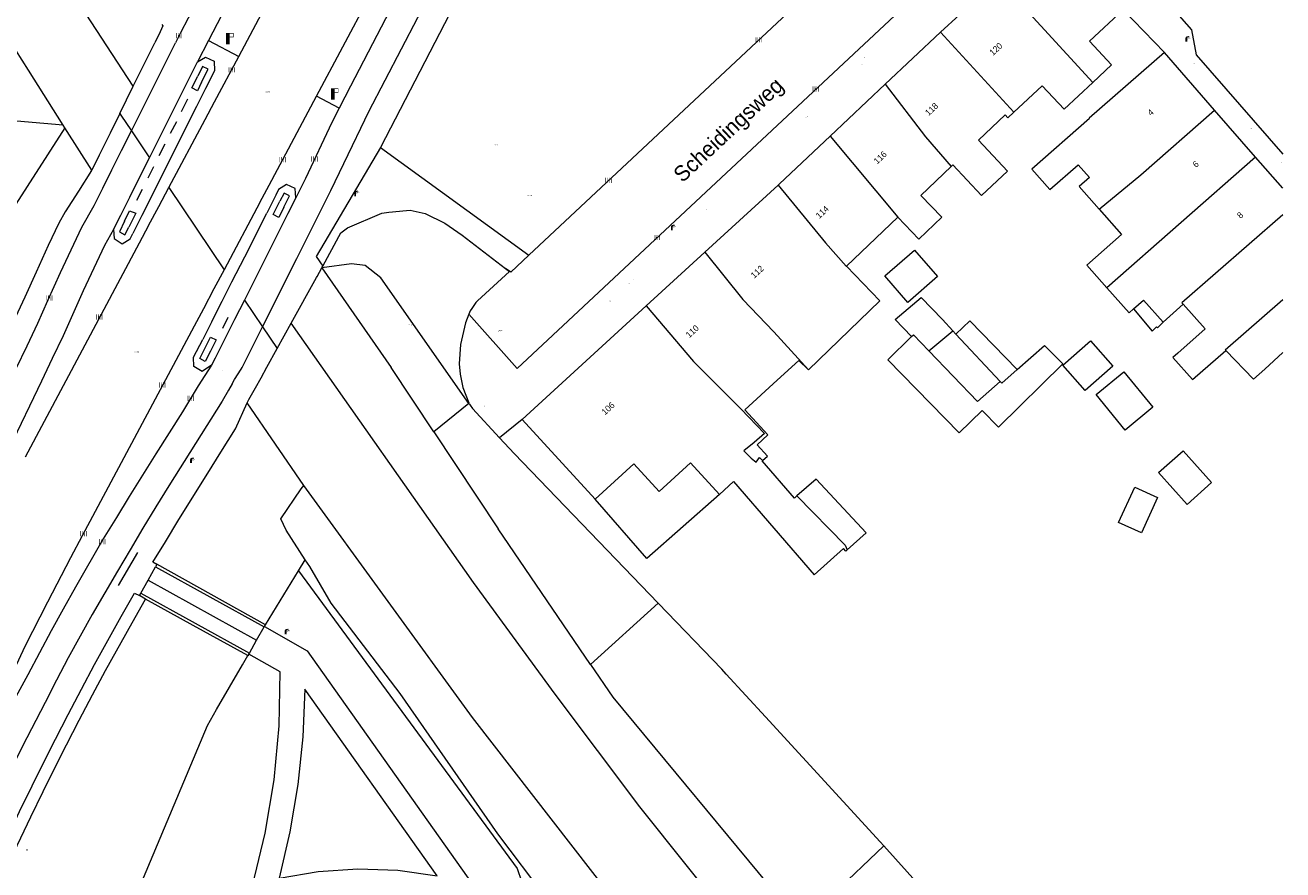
# Model space of a CAD drawing. Header units: metres. Extents: x 197457 to 198138, y 353986 to 354984.
# Tile 214 of 217: x 198037 to 198138, y 354718 to 354786. Entities that reach past the tile are written whole.
import ezdxf
from ezdxf.enums import TextEntityAlignment as Align

# ---------------------------------------------------------------- set-up
doc = ezdxf.new("R2010")
doc.units = ezdxf.units.M
doc.header["$MEASUREMENT"] = 0
for name, color, linetype, lineweight, true_color in [('afsluitpaal', 7, 'Continuous', 0, 0xde7233), ('benzine-   olieput', 7, 'Continuous', 0, 0x104b6e), ('gasput', 7, 'Continuous', 0, 0x104b6e), ('haltepaal', 7, 'Continuous', 0, 0x104b6e), ('kolk', 7, 'Continuous', 0, 0x104b6e), ('lichtmast', 7, 'Continuous', 0, 0x104b6e), ('verklikker transportleiding', 7, 'Continuous', 0, 0x104b6e)]:
    doc.layers.add(name, color=color, linetype=linetype, lineweight=lineweight, true_color=true_color)
for name, color, linetype, lineweight in [('bijgebouw', 1, 'Continuous', 13), ('dakrand hoofdgebouw', 1, 'Continuous', 0), ('Grens beheer openbare ruimte groenbeheer', 253, 'Continuous', 0), ('Grens beheer openbare ruimte wegbeheer', 253, 'Continuous', 0), ('Grens maaiveld', 253, 'Continuous', 0), ('grens WOZ object', 7, 'Continuous', 0), ('hoofdgebouw', 1, 'Continuous', 0), ('Hoogtepunt', 7, 'Continuous', 0), ('huisnummerreeks BGT', 7, 'Continuous', 0), ('kant verharding', 7, 'Continuous', 0), ('kruinlijn', 1, 'Continuous', 0), ('muur breder dan 30cm', 30, 'Continuous', 0), ('openbare ruimte label tekst', 7, 'Continuous', 0), ('raster geen IMGeo', 7, 'Continuous', 0), ('taludlijn', 1, 'Continuous', 0), ('tussenmuur', 1, 'Continuous', 13), ('tussenmuur bijgebouw (GBKN Zuid)', 1, 'Continuous', 13), ('waterleidingput', 132, 'Continuous', 0)]:
    doc.layers.add(name, color=color, linetype=linetype, lineweight=lineweight)
doc.styles.add('Style-WORKING', font='WORKING.shx')

# ---------------------------------------------------------------- blocks, each defined once
blk = doc.blocks.new('afsluitpaal')
at = {"layer": 'afsluitpaal', "linetype": 'Continuous', "lineweight": 0, "true_color": 0xbd2877}
blk.add_hatch(color=232, dxfattribs=at).paths.add_polyline_path([(0.2, 0.6, 1), (-0.1, 0.6), (-0.1, 0.1), (-0.3, 0.1), (-0.3, -0.1), (0, -0.1, -0.414214), (-0.1, 0, -1), (0.1, 0, -0.414214), (0, -0.1), (0.3, -0.1), (0.3, 0.1), (0.2, 0.1)])
at = {"layer": 'afsluitpaal', "linetype": 'Continuous', "lineweight": 0, "true_color": 0x681648}
blk.add_hatch(color=219, dxfattribs=at).paths.add_polyline_path([(0.1, 0, 1), (-0.1, 0, 1)])
blk = doc.blocks.new('kolk')
at = {"layer": 'kolk', "linetype": 'Continuous', "lineweight": 0, "true_color": 0xbd2877}
for points in [[(-0.49, -0.43), (-0.49, 0), (-0.49, 0.42), (-0.4, 0.42), (-0.4, 0), (-0.4, -0.43)], [(-0.19, -0.43), (-0.19, 0), (-0.19, 0.42), (-0.11, 0.42), (-0.11, 0), (-0.11, -0.43)], [(0.11, -0.43), (0.11, 0), (0.11, 0.42), (0.19, 0.42), (0.19, 0), (0.19, -0.43)], [(0.4, -0.43), (0.4, 0), (0.4, 0.42), (0.49, 0.42), (0.49, 0), (0.49, -0.43)]]:
    blk.add_hatch(color=232, dxfattribs=at).paths.add_polyline_path(points)
at = {"layer": 'kolk', "linetype": 'Continuous', "lineweight": 0, "true_color": 0x681648}
blk.add_hatch(color=219, dxfattribs=at).paths.add_polyline_path([(0.1, 0, 1), (-0.1, 0, 1)])
blk = doc.blocks.new('gasput')
at = {"layer": 'gasput', "linetype": 'Continuous', "lineweight": 0, "true_color": 0xbd2877}
h = blk.add_hatch(color=232, dxfattribs=at)
edge = h.paths.add_edge_path()
edge.add_spline(control_points=[(0.4, 0), (0.4, 0), (0.4, 0.1), (0.4, 0.2), (0.3, 0.3), (0.1, 0.3), (0, 0.3), (-0.2, 0.3), (-0.3, 0.2), (-0.4, 0.1), (-0.4, 0.1), (-0.4, -0.1), (-0.4, -0.1), (-0.3, -0.2), (-0.3, -0.3), (-0.1, -0.3), (0, -0.3), (0.3, -0.3), (0.4, -0.2), (0.4, -0.1), (0.4, 0), (0.4, 0)], knot_values=[0, 0, 0, 0, 0.060484, 0.060484, 0.178041, 0.178041, 0.295599, 0.295599, 0.413157, 0.413157, 0.498623, 0.498623, 0.584089, 0.584089, 0.669555, 0.669555, 0.808438, 0.808438, 0.94732, 0.94732, 1, 1, 1, 1], degree=3, periodic=0)
edge = h.paths.add_edge_path(flags=16)
edge.add_ellipse((0, 0), major_axis=(0.392, 0), ratio=0.689655, start_angle=0, end_angle=360)
blk.add_hatch(color=232, dxfattribs=at).paths.add_polyline_path([(0.2, 0), (0.1, 0, -0.169861), (0.1, -0.1), (0.1, -0.1), (0.1, -0.1, -1), (-0.1, -0.1), (-0.1, -0.1, -0.182676), (-0.1, 0, -0.182676), (-0.1, 0.1), (-0.1, 0.1, -1), (0.1, 0.1), (0.2, 0.1, 1), (-0.1, 0.1), (-0.1, -0.1, 1), (0.2, -0.1)])
at = {"layer": 'gasput', "linetype": 'Continuous', "lineweight": 0, "true_color": 0x681648}
blk.add_hatch(color=219, dxfattribs=at).paths.add_polyline_path([(-0.1, 0, 1), (0.1, 0, 1)])
blk = doc.blocks.new('benzineolieput')
at = {"layer": 'benzine-   olieput', "linetype": 'Continuous', "lineweight": 0, "true_color": 0xbd2877}
h = blk.add_hatch(color=232, dxfattribs=at)
edge = h.paths.add_edge_path()
edge.add_spline(control_points=[(0.4, 0), (0.4, 0), (0.4, 0.1), (0.4, 0.2), (0.3, 0.3), (0.1, 0.3), (0, 0.3), (-0.2, 0.3), (-0.3, 0.2), (-0.4, 0.1), (-0.4, 0.1), (-0.4, -0.1), (-0.4, -0.1), (-0.3, -0.2), (-0.3, -0.3), (-0.1, -0.3), (0, -0.3), (0.3, -0.3), (0.4, -0.2), (0.4, -0.1), (0.4, 0), (0.4, 0)], knot_values=[0, 0, 0, 0, 0.060484, 0.060484, 0.178041, 0.178041, 0.295599, 0.295599, 0.413157, 0.413157, 0.498623, 0.498623, 0.584089, 0.584089, 0.669555, 0.669555, 0.808438, 0.808438, 0.94732, 0.94732, 1, 1, 1, 1], degree=3, periodic=0)
edge = h.paths.add_edge_path(flags=16)
edge.add_ellipse((0, 0), major_axis=(0.392, 0), ratio=0.689655, start_angle=0, end_angle=360)
h = blk.add_hatch(color=232, dxfattribs=at)
h.paths.add_polyline_path([(-0.1, -0.1, -0.572477), (-0.1, 0.1, 0.381612), (-0.1, 0.2), (-0.2, 0.2), (-0.2, -0.2), (-0.1, -0.2, 0.381612)])
h.paths.add_polyline_path([(-0.1, -0.1), (-0.2, -0.1), (-0.2, 0), (-0.1, 0, -1)], flags=16)
h.paths.add_polyline_path([(-0.1, 0), (-0.2, 0), (-0.2, 0.1), (-0.1, 0.1, -1)], flags=16)
at = {"layer": 'benzine-   olieput', "linetype": 'Continuous', "lineweight": 0, "true_color": 0x681648}
blk.add_hatch(color=219, dxfattribs=at).paths.add_polyline_path([(0.1, 0, 1), (-0.1, 0, 1)])
at = {"layer": 'benzine-   olieput', "linetype": 'Continuous', "lineweight": 0, "true_color": 0xbd2877}
h = blk.add_hatch(color=232, dxfattribs=at)
h.paths.add_polyline_path([(0.3, -0.1), (0.3, 0.1, 1), (0.1, 0.1), (0.1, 0.1, -0.377964), (0.1, -0.1), (0.1, -0.1, 1)])
h.paths.add_polyline_path([(0.1, -0.1), (0.1, 0.1, -1), (0.2, 0.1), (0.2, -0.1, -1)], flags=16)
blk = doc.blocks.new('haltepaal')
at = {"layer": 'haltepaal', "linetype": 'Continuous', "lineweight": 0, "true_color": 0xbd2877}
h = blk.add_hatch(color=232, dxfattribs=at)
edge = h.paths.add_edge_path()
edge.add_arc((0, 0), 0.1, 0, 360)
edge.add_line((0, -0.1), (0.15, -0.1))
edge.add_line((0.15, -0.1), (0.15, 0.45))
edge.add_line((0.15, 0.45), (0.45, 0.45))
edge.add_line((0.45, 0.45), (0.45, 0.8))
edge.add_line((0.45, 0.8), (-0.15, 0.8))
edge.add_line((-0.15, 0.8), (-0.15, -0.1))
edge.add_line((-0.15, -0.1), (0, -0.1))
h.paths.add_polyline_path([(0.15, 0.5), (0.15, 0.75), (0.4, 0.75), (0.4, 0.5)], flags=16)
at = {"layer": 'haltepaal', "linetype": 'Continuous', "lineweight": 0, "true_color": 0x681648}
blk.add_hatch(color=219, dxfattribs=at).paths.add_polyline_path([(0.1, 0, 1), (-0.1, 0, 1)])
blk = doc.blocks.new('lichtmast')
at = {"layer": 'lichtmast', "linetype": 'Continuous', "lineweight": 0, "true_color": 0xbd2877}
for points in [[(0.15, 0.42, -0.344151), (0.3, 0.61), (0.43, 0.64, 0.960861), (0.4, 0.79), (0.1, 0.74, 0.366629), (-0.15, 0.45), (-0.15, -0.1), (0, -0.1, -0.414214), (-0.1, 0, -1), (0.1, 0, -0.414214), (0, -0.1), (0.15, -0.1)], [(0.35, 0.55, 1), (0.3, 0.56), (0.23, 0.32, 1), (0.28, 0.31)], [(0.42, 0.58, 1), (0.38, 0.57), (0.44, 0.33, 1), (0.48, 0.34)], [(0.49, 0.61, 1), (0.45, 0.58), (0.63, 0.4, 1), (0.66, 0.43)]]:
    blk.add_hatch(color=232, dxfattribs=at).paths.add_polyline_path(points)
at = {"layer": 'lichtmast', "linetype": 'Continuous', "lineweight": 0, "true_color": 0x681648}
blk.add_hatch(color=219, dxfattribs=at).paths.add_polyline_path([(-0.1, 0, 1), (0.1, 0, 1)])
blk = doc.blocks.new('waterleidingput')
at = {"layer": 'waterleidingput', "linetype": 'Continuous', "lineweight": 0, "true_color": 0x248bcb}
h = blk.add_hatch(color=142, dxfattribs=at)
edge = h.paths.add_edge_path()
edge.add_spline(control_points=[(0.4, 0), (0.4, 0), (0.4, 0.1), (0.4, 0.2), (0.3, 0.3), (0.1, 0.3), (0, 0.3), (-0.2, 0.3), (-0.3, 0.2), (-0.4, 0.1), (-0.4, 0.1), (-0.4, -0.1), (-0.4, -0.1), (-0.3, -0.2), (-0.3, -0.3), (-0.1, -0.3), (0, -0.3), (0.3, -0.3), (0.4, -0.2), (0.4, -0.1), (0.4, 0), (0.4, 0)], knot_values=[0, 0, 0, 0, 0.060484, 0.060484, 0.178041, 0.178041, 0.295599, 0.295599, 0.413157, 0.413157, 0.498623, 0.498623, 0.584089, 0.584089, 0.669555, 0.669555, 0.808438, 0.808438, 0.94732, 0.94732, 1, 1, 1, 1], degree=3, periodic=0)
edge = h.paths.add_edge_path(flags=16)
edge.add_ellipse((0, 0), major_axis=(0.392, 0), ratio=0.689655, start_angle=0, end_angle=360)
for points in [[(-0.1, -0.1, -0.141608), (-0.1, 0), (-0.1, -0.1), (-0.2, 0.2), (-0.2, 0.2), (-0.1, -0.2), (-0.1, -0.2)], [(0, 0.2), (0, 0.2), (-0.1, 0.1, -0.269854), (0, 0.1)], [(0.2, 0.2), (0.2, 0.2), (0.1, -0.1), (0.1, 0, -0.141608), (0, -0.1), (0.1, -0.2), (0.1, -0.2)]]:
    blk.add_hatch(color=142, dxfattribs=at).paths.add_polyline_path(points)
at = {"layer": 'waterleidingput', "linetype": 'Continuous', "lineweight": 0, "true_color": 0x104b6e}
blk.add_hatch(color=156, dxfattribs=at).paths.add_polyline_path([(0.1, 0, 1), (-0.1, 0, 1)])
blk = doc.blocks.new('bord_1')
at = {"layer": 'verklikker transportleiding', "linetype": 'Continuous', "lineweight": 0, "true_color": 0xbd2877}
h = blk.add_hatch(color=232, dxfattribs=at)
h.paths.add_polyline_path([(-0.8, -0.4), (-0.8, 0.4), (0.7, 0.4), (0.7, -0.4)])
h.paths.add_polyline_path([(-0.7, -0.3), (-0.7, 0.3), (0.6, 0.3), (0.6, -0.3)], flags=16)
at = {"layer": 'verklikker transportleiding', "linetype": 'Continuous', "lineweight": 0, "true_color": 0xbd2877, "transparency": 33554534}
h = blk.add_hatch(color=232, dxfattribs=at)
h.paths.add_polyline_path([(-0.7, -0.3), (-0.7, 0.3), (0.6, 0.3), (0.6, -0.3)])
h.paths.add_polyline_path([(-0.6, -0.2), (-0.6, 0.2), (0.5, 0.2), (0.5, -0.2)], flags=16)
at = {"layer": 'verklikker transportleiding', "linetype": 'Continuous', "lineweight": 0, "true_color": 0x681648}
blk.add_hatch(color=219, dxfattribs=at).paths.add_polyline_path([(-0.1, 0, 1), (0.1, 0, 1)])

msp = doc.modelspace()

# ---------------------------------------------------------------- linework, layer by layer
at = {"layer": 'bijgebouw', "linetype": 'Continuous', "lineweight": 13}
for p, q in [((198110.473, 354762.499), (198108.77, 354764.268)), ((198110.473, 354762.499), (198111.315, 354761.596)), ((198111.315, 354761.596), (198111.557, 354761.337)), ((198104.344, 354745.391), (198102.841, 354744.03))]:
    msp.add_line(p, q, dxfattribs=at)
at = {"layer": 'bijgebouw', "linetype": 'Continuous', "lineweight": 13, "flags": 128}
for points in [[(198108.003, 354761.136), (198106.67, 354762.499), (198108.77, 354764.268)], [(198116.468, 354758.496), (198118.648, 354760.429), (198120.113, 354758.933), (198114.954, 354753.882), (198113.65, 354755.214), (198111.805, 354753.408), (198106.081, 354759.254), (198108.003, 354761.136)], [(198104.344, 354745.391), (198100.345, 354749.691), (198098.81, 354748.364)]]:
    msp.add_lwpolyline(points, dxfattribs=at)
at = {"layer": 'dakrand hoofdgebouw', "linetype": 'Continuous', "lineweight": 0, "flags": 128}
msp.add_lwpolyline([(198136.327, 354758.524), (198137.766, 354759.855)], dxfattribs=at)
at = {"layer": 'Grens beheer openbare ruimte groenbeheer', "linetype": 'Continuous', "lineweight": 0, "flags": 128}
msp.add_lwpolyline([(198031.043, 354708.804), (198033.685, 354714.742), (198035.494, 354718.664), (198037.382, 354722.636), (198038.375, 354724.672), (198039.263, 354726.462), (198040.25, 354728.406), (198041.266, 354730.381), (198042.326, 354732.407), (198043.368, 354734.364), (198045.501, 354738.19), (198046.58, 354740.093)], dxfattribs=at)
at = {"layer": 'Grens beheer openbare ruimte wegbeheer', "linetype": 'Continuous', "lineweight": 0, "flags": 128}
msp.add_lwpolyline([(198065.416, 354776.287), (198060.259, 354767.557), (198060.78, 354766.766)], dxfattribs=at)
at = {"layer": 'Grens maaiveld', "linetype": 'Continuous', "lineweight": 0}
for p, q in [((198047.745, 354785.561), (198047.312, 354784.686)), ((198047.977, 354786.031), (198047.745, 354785.561)), ((198047.892, 354786.16), (198047.977, 354786.031)), ((198045.591, 354781.205), (198047.312, 354784.686)), ((198048.262, 354783.243), (198048.986, 354784.69)), ((198051.619, 354784.856), (198050.74, 354783.146)), ((198051.619, 354784.856), (198054.046, 354783.573)), ((198037.19, 354782.482), (198036.183, 354784.092)), ((198052.11, 354779.942), (198054.046, 354783.573)), ((198039.983, 354778.081), (198037.19, 354782.482)), ((198045.443, 354777.611), (198048.262, 354783.243)), ((198049.697, 354781.063), (198050.421, 354782.509)), ((198050.421, 354782.509), (198050.74, 354783.146)), ((198044.508, 354779.013), (198045.591, 354781.205)), ((198046.886, 354775.447), (198049.697, 354781.063)), ((198051.394, 354781.03), (198050.67, 354779.584)), ((198056.495, 354773.278), (198060.286, 354780.405)), ((198062.108, 354779.44), (198060.286, 354780.405)), ((198050.67, 354779.584), (198047.864, 354773.98)), ((198051.36, 354778.535), (198052.11, 354779.942)), ((198039.983, 354778.081), (198031.855, 354778.791)), ((198044.508, 354779.013), (198043.734, 354777.448)), ((198048.457, 354773.091), (198051.36, 354778.535)), ((198040.116, 354777.87), (198039.983, 354778.081)), ((198042.267, 354774.48), (198040.116, 354777.87)), ((198043.734, 354777.448), (198043.199, 354776.366)), ((198044.662, 354776.051), (198045.443, 354777.611)), ((198045.443, 354777.611), (198046.886, 354775.447)), ((198043.199, 354776.366), (198042.959, 354775.88)), ((198042.855, 354775.669), (198042.267, 354774.48)), ((198042.959, 354775.88), (198042.855, 354775.669)), ((198043.879, 354774.487), (198044.662, 354776.051)), ((198046.101, 354773.88), (198046.886, 354775.447)), ((198042.267, 354774.48), (198042.235, 354774.436)), ((198043.155, 354773.041), (198043.879, 354774.487)), ((198045.315, 354772.309), (198046.101, 354773.88)), ((198047.864, 354773.98), (198047.077, 354772.409)), ((198055.746, 354771.87), (198056.495, 354773.278)), ((198044.592, 354770.863), (198045.315, 354772.309)), ((198047.077, 354772.409), (198046.288, 354770.834)), ((198047.642, 354771.562), (198048.457, 354773.091)), ((198048.457, 354773.091), (198052.872, 354766.473)), ((198057.023, 354772.476), (198056.296, 354771.033)), ((198058.633, 354772.254), (198057.998, 354770.994)), ((198046.822, 354770.024), (198047.642, 354771.562)), ((198055.746, 354771.87), (198052.872, 354766.473)), ((198066.091, 354771.111), (198067.514, 354771.248)), ((198067.514, 354771.248), (198067.802, 354771.255)), ((198067.802, 354771.255), (198069.003, 354771.007)), ((198044.018, 354769.717), (198044.592, 354770.863)), ((198046.288, 354770.834), (198045.564, 354769.389)), ((198057.998, 354770.994), (198057.271, 354769.552)), ((198062.767, 354769.853), (198065.512, 354771.012)), ((198065.512, 354771.012), (198066.091, 354771.111)), ((198069.003, 354771.007), (198070.574, 354770.216)), ((198046.822, 354770.024), (198046.072, 354768.618)), ((198057.271, 354769.552), (198054.5, 354764.05)), ((198062.079, 354769.156), (198062.242, 354769.455)), ((198062.242, 354769.455), (198062.767, 354769.853)), ((198070.574, 354770.216), (198071.956, 354769.273)), ((198071.956, 354769.273), (198075.444, 354766.586)), ((198058.701, 354767.378), (198059.428, 354768.821)), ((198060.78, 354766.766), (198062.079, 354769.156)), ((198055.947, 354761.907), (198058.701, 354767.378)), ((198052.872, 354766.473), (198052.062, 354764.95)), ((198060.719, 354766.654), (198060.78, 354766.766)), ((198075.766, 354766.338), (198073.203, 354763.987)), ((198075.444, 354766.586), (198075.766, 354766.338)), ((198052.718, 354763.968), (198053.508, 354765.518)), ((198052.062, 354764.95), (198051.216, 354763.362)), ((198051.216, 354763.362), (198050.466, 354761.956)), ((198051.89, 354762.341), (198052.718, 354763.968)), ((198054.5, 354764.05), (198053.717, 354762.496)), ((198054.5, 354764.05), (198055.947, 354761.907)), ((198072.616, 354763.192), (198072.507, 354762.916)), ((198072.734, 354763.369), (198072.616, 354763.192)), ((198073.055, 354763.851), (198072.734, 354763.369)), ((198073.203, 354763.987), (198073.055, 354763.851)), ((198051.89, 354762.341), (198051.159, 354760.906)), ((198053.717, 354762.496), (198052.881, 354760.837)), ((198057.131, 354760.168), (198058.251, 354762.193)), ((198072.883, 354741.411), (198058.251, 354762.193)), ((198072.237, 354762.232), (198071.828, 354760.507)), ((198072.507, 354762.916), (198072.237, 354762.232)), ((198055.169, 354760.36), (198055.947, 354761.907)), ((198055.947, 354761.907), (198057.131, 354760.168)), ((198052.881, 354760.837), (198052.155, 354759.396)), ((198054.315, 354758.664), (198055.169, 354760.36)), ((198056.313, 354758.69), (198057.131, 354760.168)), ((198071.828, 354760.507), (198071.732, 354758.933)), ((198052.155, 354759.396), (198051.875, 354758.84)), ((198071.732, 354758.933), (198071.804, 354758.112)), ((198071.804, 354758.112), (198072.023, 354757.038)), ((198054.869, 354756.08), (198055.394, 354757.028)), ((198072.023, 354757.038), (198072.488, 354755.809)), ((198054.732, 354755.832), (198054.869, 354756.08)), ((198059.263, 354749.202), (198054.732, 354755.832)), ((198072.502, 354755.772), (198069.701, 354753.484)), ((198072.502, 354755.772), (198072.488, 354755.809)), ((198072.502, 354755.772), (198072.551, 354755.704)), ((198072.551, 354755.704), (198072.599, 354755.638)), ((198072.599, 354755.638), (198072.8, 354755.358)), ((198072.8, 354755.358), (198074.966, 354753.014)), ((198074.966, 354753.014), (198076.121, 354751.763)), ((198087.671, 354739.773), (198076.121, 354751.763)), ((198059.067, 354748.916), (198059.263, 354749.202)), ((198072.804, 354730.605), (198059.263, 354749.202)), ((198057.423, 354746.512), (198059.067, 354748.916)), ((198057.856, 354745.6), (198057.423, 354746.512)), ((198059.389, 354743.237), (198057.856, 354745.6)), ((198059.741, 354742.695), (198059.389, 354743.237)), ((198061.467, 354739.772), (198059.741, 354742.695)), ((198046.78, 354741.605), (198055.485, 354736.79)), ((198066.985, 354732.53), (198061.467, 354739.772)), ((198082.252, 354734.851), (198087.671, 354739.773)), ((198093.136, 354734.081), (198096.286, 354730.646)), ((198074.815, 354721.259), (198066.985, 354732.53)), ((198086.56, 354712.865), (198072.804, 354730.605)), ((198096.286, 354730.646), (198105.475, 354720.622)), ((198082.32, 354711.373), (198074.815, 354721.259)), ((198105.763, 354720.308), (198105.475, 354720.622)), ((198105.763, 354720.308), (198113.678, 354711.539))]:
    msp.add_line(p, q, dxfattribs=at)
at = {"layer": 'Grens maaiveld', "linetype": 'Continuous', "lineweight": 0, "flags": 128}
for points in [[(198045.591, 354781.205), (198027.933, 354808.241), (198005.606, 354842.06), (197990.212, 354864.952), (197982.504, 354875.989), (197975.4, 354885.835), (197967.328, 354896.615), (197960.138, 354905.71), (197953.12, 354914.199), (197945.948, 354922.52), (197936.857, 354932.448), (197928.47, 354941.168), (197921.764, 354947.842), (197912.496, 354956.623), (197904.365, 354963.938), (197895.169, 354971.83), (197886.176, 354979.223), (197882.521, 354982.046)], [(198050.74, 354783.146), (198051.392, 354783.54), (198052.07, 354783.208), (198052.097, 354782.433), (198051.394, 354781.03)], [(198051.073, 354781.519), (198051.599, 354782.575), (198051.157, 354782.785), (198050.758, 354781.997)], [(198051.073, 354781.519), (198050.734, 354780.837), (198050.285, 354781.062), (198050.758, 354781.997)], [(198062.108, 354779.44), (198061.518, 354778.285), (198059.392, 354773.812), (198058.633, 354772.254)], [(198044.508, 354779.013), (198044.598, 354778.877), (198045.443, 354777.611)], [(198058.633, 354772.254), (198058.563, 354772.989), (198057.881, 354773.331), (198057.245, 354772.917), (198057.023, 354772.476)], [(198057.669, 354771.494), (198058.13, 354772.404), (198057.691, 354772.636), (198057.353, 354771.974)], [(198057.669, 354771.494), (198057.259, 354770.683), (198056.809, 354770.908), (198057.353, 354771.974)], [(198044.904, 354770.39), (198044.488, 354769.523), (198044.921, 354769.287), (198045.23, 354769.895)], [(198044.904, 354770.39), (198045.303, 354771.222), (198045.805, 354771.024), (198045.23, 354769.895)], [(198053.508, 354765.518), (198054.533, 354767.531), (198056.296, 354771.033)], [(198044.018, 354769.717), (198044.05, 354768.985), (198044.696, 354768.579), (198045.353, 354768.968), (198045.564, 354769.389)], [(198058.251, 354762.193), (198060.282, 354765.865), (198060.328, 354765.947), (198060.719, 354766.654)], [(198072.502, 354755.772), (198065.437, 354765.834), (198064.175, 354766.836), (198063.082, 354766.969), (198060.719, 354766.654)], [(198051.875, 354758.84), (198051.109, 354758.339), (198050.463, 354758.745), (198050.431, 354759.477), (198051.159, 354760.906)], [(198051.781, 354759.963), (198051.354, 354759.124), (198050.92, 354759.374), (198051.464, 354760.444)], [(198051.464, 354760.444), (198051.792, 354761.091), (198052.239, 354760.865), (198051.781, 354759.963)], [(198053.515, 354757.334), (198053.707, 354757.681), (198054.248, 354758.531), (198054.315, 354758.664)], [(198055.394, 354757.028), (198055.839, 354757.832), (198056.313, 354758.69)], [(198137.766, 354666.228), (198137.444, 354666.532), (198127.985, 354675.802), (198119.911, 354684.185), (198110.827, 354693.895), (198100.594, 354705.814), (198093.75, 354713.995), (198086.219, 354723.426), (198079.417, 354732.468), (198072.883, 354741.411)], [(198093.136, 354734.081), (198092.786, 354734.463), (198087.671, 354739.773)], [(198137.766, 354676.541), (198127.869, 354686.643), (198101.748, 354716.468), (198105.763, 354720.308)]]:
    msp.add_lwpolyline(points, dxfattribs=at)
at = {"layer": 'grens WOZ object', "linetype": 'Continuous', "lineweight": 0}
for p, q in [((198128.162, 354762.289), (198127.704, 354761.844)), ((198111.557, 354761.337), (198115.111, 354757.524)), ((198120.124, 354758.834), (198122.344, 354760.778)), ((198122.344, 354760.778), (198124.124, 354758.747)), ((198121.903, 354756.802), (198120.124, 354758.834)), ((198124.124, 354758.747), (198121.903, 354756.802)), ((198122.796, 354756.48), (198125.018, 354758.305)), ((198125.018, 354758.305), (198127.351, 354755.464)), ((198125.129, 354753.639), (198122.796, 354756.48)), ((198127.351, 354755.464), (198125.129, 354753.639)), ((198124.602, 354746.22), (198125.899, 354749.062)), ((198125.899, 354749.062), (198127.726, 354748.229)), ((198127.726, 354748.229), (198126.43, 354745.386)), ((198126.43, 354745.386), (198124.602, 354746.22))]:
    msp.add_line(p, q, dxfattribs=at)
at = {"layer": 'grens WOZ object', "linetype": 'Continuous', "lineweight": 0, "flags": 128}
for points in [[(198107.696, 354763.866), (198105.848, 354765.99), (198108.239, 354768.07), (198110.087, 354765.946), (198107.696, 354763.866)], [(198125.789, 354763.346), (198126.593, 354764.059), (198128.162, 354762.289)], [(198125.789, 354763.346), (198127.288, 354761.572), (198127.643, 354761.92), (198127.704, 354761.844)], [(198111.557, 354761.337), (198112.671, 354762.401), (198116.468, 354758.496)], [(198115.111, 354757.524), (198115.229, 354757.397), (198116.468, 354758.496)], [(198132.053, 354749.431), (198130.097, 354747.676), (198127.809, 354750.225), (198129.765, 354751.98), (198132.053, 354749.431)], [(198082.627, 354748.09), (198085.739, 354750.94), (198087.772, 354748.72), (198090.265, 354751.003), (198092.588, 354748.466)], [(198092.588, 354748.466), (198086.767, 354743.33), (198082.627, 354748.09)]]:
    msp.add_lwpolyline(points, dxfattribs=at)
at = {"layer": 'hoofdgebouw', "linetype": 'Continuous', "lineweight": 0}
for p, q in [((198113.483, 354788.447), (198110.31, 354785.522)), ((198110.31, 354785.522), (198105.881, 354781.353)), ((198132.298, 354779.294), (198128.281, 354783.905)), ((198105.881, 354781.353), (198101.473, 354777.206)), ((198135.584, 354775.522), (198132.298, 354779.294)), ((198137.766, 354773.017), (198135.584, 354775.522)), ((198108.738, 354772.453), (198111.168, 354774.769)), ((198111.168, 354774.769), (198111.308, 354774.903)), ((198097.3, 354773.281), (198091.432, 354767.908)), ((198102.782, 354766.779), (198106.889, 354770.691)), ((198091.432, 354767.908), (198086.713, 354763.586)), ((198086.713, 354763.586), (198076.772, 354754.484)), ((198128.162, 354762.289), (198129.784, 354763.726)), ((198076.772, 354754.484), (198082.627, 354748.09)), ((198096.029, 354751.17), (198096.046, 354751.185)), ((198092.588, 354748.466), (198093.73, 354749.511)), ((198093.73, 354749.511), (198100.178, 354742.02))]:
    msp.add_line(p, q, dxfattribs=at)
at = {"layer": 'hoofdgebouw', "linetype": 'Continuous', "lineweight": 0, "flags": 128}
for points in [[(198122.537, 354781.511), (198124.04, 354782.917), (198122.263, 354784.816), (198124.953, 354787.32)], [(198128.281, 354783.905), (198122.249, 354778.65), (198122.274, 354778.621)], [(198116.202, 354779.117), (198118.473, 354781.242), (198120.236, 354779.358), (198122.537, 354781.511)], [(198113.372, 354776.87), (198115.509, 354778.907), (198115.728, 354778.673), (198116.202, 354779.117)], [(198122.274, 354778.621), (198117.632, 354774.557), (198119.073, 354772.911)], [(198101.473, 354777.206), (198097.417, 354773.388), (198097.3, 354773.281)], [(198111.308, 354774.903), (198113.594, 354772.442), (198115.683, 354774.381), (198113.372, 354776.87)], [(198119.073, 354772.911), (198121.353, 354774.907), (198122.254, 354773.878), (198121.439, 354773.155), (198123.051, 354771.337)], [(198106.889, 354770.691), (198108.572, 354768.94), (198110.413, 354770.71), (198108.738, 354772.453)], [(198123.051, 354771.337), (198124.838, 354769.321), (198122.046, 354766.847), (198123.653, 354765.034)], [(198099.721, 354758.478), (198105.457, 354764), (198102.782, 354766.779)], [(198123.653, 354765.034), (198125.431, 354763.028), (198125.789, 354763.346)], [(198129.784, 354763.726), (198131.534, 354761.751), (198129.335, 354759.801)], [(198097.212, 354757.646), (198098.96, 354759.225), (198099.721, 354758.478)], [(198129.335, 354759.801), (198128.95, 354759.46), (198130.52, 354757.682), (198133.183, 354760.008)], [(198133.183, 354760.008), (198135.404, 354757.706), (198136.327, 354758.524)], [(198096.046, 354751.185), (198096.439, 354751.546), (198095.614, 354752.445), (198096.483, 354753.243), (198094.623, 354755.269), (198097.212, 354757.646)], [(198098.81, 354748.364), (198098.608, 354748.189), (198096.029, 354751.17)], [(198102.841, 354744.03), (198102.726, 354743.926), (198102.527, 354744.146), (198100.178, 354742.02)]]:
    msp.add_lwpolyline(points, dxfattribs=at)
at = {"layer": 'kant verharding', "linetype": 'Continuous', "lineweight": 0}
for p, q in [((198054.046, 354783.573), (198062.516, 354799.459)), ((198060.286, 354780.405), (198068.732, 354796.281)), ((198128.281, 354783.905), (198124.953, 354787.32)), ((198065.416, 354776.287), (198077.314, 354767.65)), ((198046.072, 354768.618), (198036.915, 354751.474)), ((198075.861, 354766.288), (198077.314, 354767.65)), ((198075.861, 354766.288), (198075.444, 354766.586)), ((198076.772, 354754.484), (198074.966, 354753.014)), ((198046.78, 354741.605), (198047.374, 354742.675)), ((198046.202, 354740.565), (198046.78, 354741.605)), ((198055.485, 354736.79), (198056.077, 354737.854)), ((198054.902, 354735.741), (198055.485, 354736.79))]:
    msp.add_line(p, q, dxfattribs=at)
at = {"layer": 'kant verharding', "linetype": 'Continuous', "lineweight": 0, "flags": 128}
for points in [[(198077.314, 354767.65), (198111.296, 354799.495), (198112.705, 354800.933), (198113.16, 354801.478), (198113.536, 354802.115), (198113.808, 354802.826), (198113.956, 354803.584), (198113.972, 354804.357), (198113.857, 354805.11), (198113.625, 354805.812)], [(198060.096, 354800.753), (198054.547, 354790.413), (198053.602, 354788.625), (198052.655, 354786.875), (198051.619, 354784.856)], [(198072.507, 354762.916), (198076.373, 354758.578), (198115.635, 354795.283), (198116.659, 354796.05), (198117.371, 354796.316), (198118.145, 354796.474), (198118.955, 354796.506), (198119.772, 354796.403), (198120.559, 354796.167), (198121.288, 354795.809), (198121.931, 354795.351), (198122.474, 354794.819)], [(198070.375, 354795.423), (198063.008, 354781.196), (198062.108, 354779.44)], [(198122.731, 354794.525), (198130.434, 354785.729), (198130.815, 354783.712), (198137.766, 354775.754)], [(198059.428, 354768.821), (198060.562, 354771.074), (198061.44, 354772.849), (198063.17, 354776.46), (198063.834, 354777.833), (198064.49, 354779.165), (198072.345, 354794.28)], [(198074.505, 354793.88), (198065.416, 354776.287)], [(198051.227, 354789.021), (198049.376, 354785.468), (198048.986, 354784.69)], [(198042.235, 354774.436), (198041.193, 354772.796), (198040.126, 354771.143), (198039.625, 354770.23), (198038.769, 354768.437), (198037.808, 354766.288), (198036.902, 354764.298), (198035.957, 354762.284), (198035.066, 354760.358), (198034.203, 354758.528), (198021.771, 354732.526)], [(197994.779, 354657.823), (197994.81, 354658.411), (197994.966, 354660.415), (197995.169, 354662.387), (197995.36, 354664.403), (197995.595, 354666.354), (197995.876, 354668.357), (197996.191, 354670.336), (197996.539, 354672.294), (197996.958, 354674.262), (197997.452, 354676.191), (197998.068, 354678.084), (197998.794, 354679.949), (197999.558, 354681.781), (198000.406, 354683.625), (198002.559, 354688.157), (198036.196, 354758.584), (198037.079, 354760.383), (198037.938, 354762.202), (198038.748, 354764.033), (198039.758, 354766.269), (198041.461, 354769.895), (198042.459, 354771.651), (198043.155, 354773.041)], [(198044.018, 354769.717), (198043.277, 354768.439), (198041.579, 354764.787), (198039.96, 354761.18), (198039.092, 354759.372), (198038.238, 354757.555), (198035.651, 354752.15)], [(198050.466, 354761.956), (198041.503, 354745.148), (198040.565, 354743.407), (198038.718, 354739.845), (198036.902, 354736.293), (198036.054, 354734.45), (198035.138, 354732.688), (198034.264, 354730.889), (198032.548, 354727.267), (198030.853, 354723.644), (198029.791, 354721.434), (198027.29, 354715.964)], [(198051.875, 354758.84), (198050.809, 354757.189), (198049.532, 354755.096), (198047.393, 354751.719), (198046.342, 354750.011), (198045.267, 354748.324), (198044.261, 354746.615), (198043.18, 354744.905), (198040.967, 354741.041), (198039.972, 354739.287), (198039.012, 354737.54), (198038.064, 354735.783), (198037.137, 354734.004), (198036.174, 354732.243), (198035.288, 354730.452), (198032.606, 354725.079), (198031.72, 354723.262), (198029.846, 354719.261), (198028.198, 354715.596)], [(198053.515, 354757.334), (198053.239, 354756.836), (198052.714, 354755.961), (198048.456, 354749.177), (198047.408, 354747.491), (198046.361, 354745.762), (198045.333, 354744.042), (198044.334, 354742.322), (198043.301, 354740.587), (198042.311, 354738.86), (198041.331, 354737.112), (198040.373, 354735.371), (198039.437, 354733.584), (198038.518, 354731.806), (198036.697, 354728.239), (198035.816, 354726.441), (198034.923, 354724.658), (198033.184, 354721.043), (198031.477, 354717.406)], [(198047.481, 354742.855), (198047.154, 354743.049), (198048.173, 354744.686), (198049.248, 354746.48), (198051.573, 354750.179), (198052.613, 354751.857), (198053.791, 354753.724), (198054.732, 354755.832)], [(198031.905, 354713.202), (198032.774, 354715.155), (198034.588, 354719.088), (198036.481, 354723.07), (198037.478, 354725.113), (198038.369, 354726.911), (198039.36, 354728.861), (198040.378, 354730.841), (198041.442, 354732.874), (198042.49, 354734.842), (198044.629, 354738.68), (198045.701, 354740.569), (198046.091, 354740.364)], [(198056.104, 354737.896), (198059.548, 354735.931), (198072.775, 354717.254), (198075.132, 354716.445), (198077.412, 354715.44)], [(198045.255, 354709.189), (198044.161, 354710.561), (198047.039, 354712.762), (198049.536, 354714.471), (198052.191, 354715.922), (198055.16, 354717.111), (198056.171, 354721.32), (198056.879, 354725.602), (198057.279, 354729.924), (198057.368, 354734.252), (198054.87, 354735.685)], [(198057.29, 354717.709), (198060.421, 354718.246), (198063.608, 354718.461), (198066.8, 354718.348), (198069.947, 354717.911), (198059.34, 354732.862), (198059.184, 354729.037), (198058.789, 354725.221), (198058.156, 354721.438), (198057.29, 354717.709)]]:
    msp.add_lwpolyline(points, dxfattribs=at)
at = {"layer": 'kruinlijn', "linetype": 'Continuous', "lineweight": 0}
for p, q in [((198040.116, 354777.87), (198035.697, 354771.008)), ((198060.719, 354766.654), (198066.275, 354758.651)), ((198069.701, 354753.484), (198066.275, 354758.651)), ((198069.701, 354753.484), (198074.855, 354745.709)), ((198082.252, 354734.851), (198074.855, 354745.709)), ((198058.843, 354742.348), (198059.389, 354743.237)), ((198056.19, 354738.032), (198058.843, 354742.348)), ((198054.359, 354734.824), (198054.781, 354735.554)), ((198052.279, 354731.225), (198054.359, 354734.824)), ((198082.252, 354734.851), (198084.035, 354732.235)), ((198084.035, 354732.235), (198108.908, 354702.269))]:
    msp.add_line(p, q, dxfattribs=at)
at = {"layer": 'kruinlijn', "linetype": 'Continuous', "lineweight": 0, "flags": 128}
msp.add_lwpolyline([(198041.29, 354705.525), (198051.544, 354729.954), (198052.279, 354731.225)], dxfattribs=at)
at = {"layer": 'muur breder dan 30cm', "linetype": 'Continuous', "lineweight": 0}
for p, q in [((198047.481, 354742.855), (198047.374, 354742.675)), ((198047.374, 354742.675), (198056.077, 354737.854)), ((198046.091, 354740.364), (198046.202, 354740.565)), ((198046.58, 354740.093), (198046.091, 354740.364)), ((198046.202, 354740.565), (198054.902, 354735.741)), ((198050.406, 354737.975), (198046.58, 354740.093)), ((198054.781, 354735.554), (198050.406, 354737.975)), ((198056.104, 354737.896), (198056.19, 354738.032)), ((198056.077, 354737.854), (198056.104, 354737.896)), ((198054.87, 354735.685), (198054.902, 354735.741))]:
    msp.add_line(p, q, dxfattribs=at)
at = {"layer": 'muur breder dan 30cm', "linetype": 'Continuous', "lineweight": 0, "flags": 128}
for points in [[(198056.19, 354738.032), (198047.493, 354742.876), (198047.481, 354742.855)], [(198054.87, 354735.685), (198054.792, 354735.548), (198054.781, 354735.554)]]:
    msp.add_lwpolyline(points, dxfattribs=at)
at = {"layer": 'raster geen IMGeo', "linetype": 'Continuous', "lineweight": 0}
for p, q in [((198049.929, 354780.151), (198049.428, 354779.158)), ((198049.047, 354778.356), (198048.554, 354777.408)), ((198048.122, 354776.544), (198047.651, 354775.625)), ((198047.207, 354774.74), (198046.755, 354773.835)), ((198046.296, 354772.917), (198045.857, 354772.047)), ((198053.184, 354762.654), (198052.745, 354761.784)), ((198044.403, 354741.183), (198045.948, 354743.834)), ((198046.78, 354741.605), (198055.485, 354736.79))]:
    msp.add_line(p, q, dxfattribs=at)
at = {"layer": 'taludlijn', "linetype": 'Continuous', "lineweight": 0, "flags": 128}
msp.add_lwpolyline([(198058.843, 354742.348), (198076.375, 354718.497), (198077.412, 354715.44)], dxfattribs=at)
at = {"layer": 'tussenmuur', "linetype": 'Continuous', "lineweight": 13}
for p, q in [((198122.537, 354781.511), (198114.936, 354789.78)), ((198110.31, 354785.522), (198116.202, 354779.117)), ((198101.473, 354777.206), (198106.889, 354770.691)), ((198135.584, 354775.522), (198123.653, 354765.034)), ((198086.713, 354763.586), (198090.502, 354759.146))]:
    msp.add_line(p, q, dxfattribs=at)
at = {"layer": 'tussenmuur', "linetype": 'Continuous', "lineweight": 13, "flags": 128}
for points in [[(198105.881, 354781.353), (198109.115, 354777.14), (198111.168, 354774.769)], [(198123.051, 354771.337), (198126.377, 354774.098), (198132.298, 354779.294)], [(198097.3, 354773.281), (198101.084, 354768.658), (198102.766, 354766.763), (198102.782, 354766.779)], [(198137.766, 354770.885), (198129.68, 354763.843), (198129.784, 354763.726)], [(198091.432, 354767.908), (198094.474, 354764.111), (198096.961, 354761.502), (198099.721, 354758.478)], [(198137.766, 354764.09), (198133.142, 354760.051), (198133.183, 354760.008)], [(198090.502, 354759.146), (198094.305, 354755.344), (198096.218, 354753.357), (198095.384, 354752.633), (198094.543, 354751.965), (198095.128, 354751.38), (198095.526, 354751.067), (198095.798, 354751.438), (198096.046, 354751.185)], [(198098.81, 354748.364), (198102.668, 354744.405), (198102.841, 354744.03)]]:
    msp.add_lwpolyline(points, dxfattribs=at)
at = {"layer": 'tussenmuur bijgebouw (GBKN Zuid)', "linetype": 'Continuous', "lineweight": 13}
msp.add_line((198109.376, 354759.986), (198111.315, 354761.596), dxfattribs=at)
at = {"layer": 'tussenmuur bijgebouw (GBKN Zuid)', "linetype": 'Continuous', "lineweight": 13, "flags": 128}
for points in [[(198108.003, 354761.136), (198108.152, 354761.282), (198109.376, 354759.986)], [(198109.376, 354759.986), (198113.283, 354755.917), (198115.111, 354757.524)]]:
    msp.add_lwpolyline(points, dxfattribs=at)

# ---------------------------------------------------------------- block references
at = {"layer": 'afsluitpaal', "linetype": 'Continuous', "lineweight": 0, "xscale": 0.1, "yscale": 0.1, "zscale": 0.1}
msp.add_blockref('afsluitpaal', (198065.84, 354777.041), dxfattribs=at)
at = {"layer": 'benzine-   olieput', "linetype": 'Continuous', "lineweight": 0, "xscale": 0.1, "yscale": 0.1, "zscale": 0.1}
msp.add_blockref('benzineolieput', (198085.697, 354765.722), dxfattribs=at)
at = {"layer": 'gasput', "linetype": 'Continuous', "lineweight": 0, "xscale": 0.1, "yscale": 0.1, "zscale": 0.1}
for p in [(198104.022, 354782.959), (198099.528, 354778.682), (198099.663, 354778.783), (198091.568, 354771.302), (198085.34, 354765.366), (198083.815, 354763.971)]:
    msp.add_blockref('gasput', p, dxfattribs=at)
at = {"layer": 'haltepaal', "linetype": 'Continuous', "lineweight": 0}
for p in [(198053.184, 354784.669), (198061.596, 354780.226)]:
    msp.add_blockref('haltepaal', p, dxfattribs=at)
at = {"layer": 'kolk', "linetype": 'Continuous', "lineweight": 0, "xscale": 0.5, "yscale": 0.5}
for p in [(198049.263, 354785.264), (198095.743, 354784.922), (198053.5, 354782.518), (198100.324, 354780.984), (198057.571, 354775.304), (198060.129, 354775.368), (198083.698, 354773.663), (198087.578, 354769.077), (198038.857, 354764.231), (198042.864, 354762.705), (198047.912, 354757.245), (198050.209, 354756.19), (198041.601, 354745.339), (198043.1, 354744.687)]:
    msp.add_blockref('kolk', p, dxfattribs=at)
at = {"layer": 'lichtmast', "linetype": 'Continuous', "lineweight": 0, "xscale": 0.5, "yscale": 0.5}
for p in [(198130.025, 354784.824), (198063.385, 354772.436), (198088.778, 354769.711), (198050.217, 354751.038), (198057.806, 354737.312)]:
    msp.add_blockref('lichtmast', p, dxfattribs=at)
at = {"layer": 'verklikker transportleiding', "linetype": 'Continuous', "lineweight": 0, "xscale": 0.1, "yscale": 0.1, "zscale": 0.1}
msp.add_blockref('bord_1', (198037.077, 354719.982), dxfattribs=at)
at = {"layer": 'waterleidingput', "linetype": 'Continuous', "lineweight": 0, "xscale": 0.1, "yscale": 0.1, "zscale": 0.1}
for p in [(198104.215, 354783.487), (198130.653, 354783.016), (198135.217, 354777.811), (198137.635, 354775.082), (198052.775, 354758.431), (198073.745, 354755.578)]:
    msp.add_blockref('waterleidingput', p, dxfattribs=at)

# ---------------------------------------------------------------- texts
at = {"layer": 'Hoogtepunt', "linetype": 'Continuous', "lineweight": 0, "style": 'Style-WORKING'}
for s, p in [('23.91', (198056.211, 354780.723)), ('23.91', (198056.211, 354780.723)), ('24.34', (198074.475, 354776.454)), ('24.34', (198074.475, 354776.454)), ('24.24', (198077.213, 354772.39)), ('24.24', (198077.213, 354772.39)), ('24.82', (198067.676, 354762.024)), ('24.82', (198067.676, 354762.024)), ('24.44', (198074.837, 354761.564)), ('24.44', (198074.837, 354761.564)), ('24.09', (198045.703, 354759.842)), ('24.09', (198045.703, 354759.842))]:
    msp.add_text(s, height=0.1, dxfattribs=at).set_placement(p)
at = {"layer": 'huisnummerreeks BGT', "linetype": 'Continuous', "lineweight": 0, "style": 'Style-WORKING'}
for s, rotation, p in [('120', 42.7, (198114.756, 354784.18)), ('118', 43.3, (198109.601, 354779.361)), ('4', 41.1, (198127.158, 354779.104)), ('116', 43.3, (198105.483, 354775.487)), ('6', 41.1, (198130.777, 354774.951)), ('114', 43.3, (198100.835, 354771.112)), ('8', 41.1, (198134.337, 354770.864)), ('112', 42.5, (198095.622, 354766.321)), ('110', 42.5, (198090.412, 354761.55)), ('106', 42.5, (198083.662, 354755.369))]:
    msp.add_text(s, height=0.5, rotation=rotation, dxfattribs=at).set_placement(p, align=Align.MIDDLE_CENTER)
at = {"layer": 'openbare ruimte label tekst', "linetype": 'Continuous', "lineweight": 0, "style": 'Style-WORKING'}
msp.add_text('Scheidingsweg', height=1.25, rotation=43.1, dxfattribs=at).set_placement((198093.303, 354777.712), align=Align.MIDDLE_CENTER)

doc.saveas('drawing.dxf')
